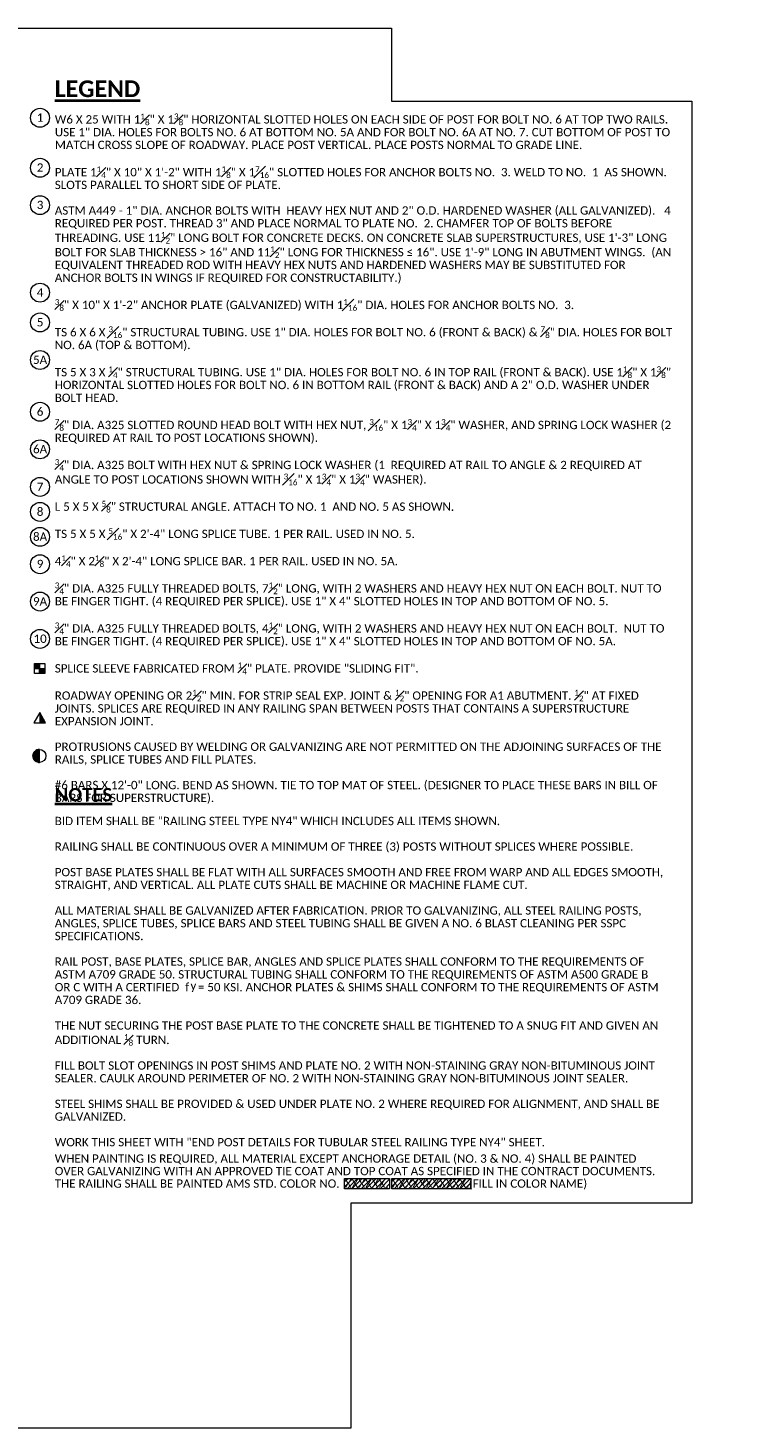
# Model space of a CAD drawing. Extents: x -497 to 946, y 46 to 361.
# Tile 19 of 20: x 258 to 421, y 46 to 361. Entities that reach past the tile are written whole.
import ezdxf
from ezdxf import colors
from ezdxf.entities.mleader import LeaderData, LeaderLine
from ezdxf.enums import TextEntityAlignment as Align
from ezdxf.math import Vec2, Vec3

# ---------------------------------------------------------------- set-up
doc = ezdxf.new("R2010")
doc.units = 0
doc.header["$MEASUREMENT"] = 0
doc.layers.add('B_ANNO_DESIGN_NOTES', color=1, linetype='Continuous', lineweight=18, true_color=0xff0000)
for name, color, linetype, lineweight in [('B_ANNO_DIM', 7, 'Continuous', 18), ('B_ANNO_SYMB', 7, 'Continuous', 18), ('B_ANNO_TEXT', 7, 'Continuous', 18), ('B_ANNO_TEXT_TITLE', 7, 'Continuous', 40)]:
    doc.layers.add(name, color=color, linetype=linetype, lineweight=lineweight)
doc.layers.add('B_ANNO_NOPLOT', color=47, linetype='Continuous', lineweight=18, plot=False)
doc.styles.add('Annotative', font='calibri.ttf', dxfattribs={"height": 0.0625})
doc.styles.get("Standard").update_dxf_attribs({"font": 'calibri.ttf'})
doc.styles.add('Title', font='calibrib.ttf', dxfattribs={"height": 0.125})

# ---------------------------------------------------------------- blocks, each defined once
blk = doc.blocks.new('SYM61')
at = {"layer": 'B_ANNO_SYMB'}
for points in [[(-1.19, 1.28), (-0.02, 1.28), (-0.02, 0.12), (-1.19, 0.12)], [(-1.19, 1.28), (-0.02, 1.28), (-0.02, 0.12), (-1.19, 0.12)], [(-0.03, 0.12), (1.14, 0.12), (1.14, -1.04), (-0.03, -1.04)], [(-0.03, 0.12), (1.14, 0.12), (1.14, -1.04), (-0.03, -1.04)]]:
    blk.add_hatch(color=256, dxfattribs=at).paths.add_polyline_path(points)
for p, q in [((-1.19, 0.12), (1.14, 0.12)), ((-1.19, 0.12), (1.14, 0.12)), ((-0.03, -1.04), (-0.03, 1.28)), ((-0.03, -1.04), (-0.03, 1.28))]:
    blk.add_line(p, q, dxfattribs=at)
at = {"layer": 'B_ANNO_SYMB', "flags": 128}
for points in [[(-1.19, 1.28), (1.14, 1.28), (1.14, -1.04), (-1.19, -1.04), (-1.19, 1.28)], [(-1.19, 1.28), (-0.02, 1.28), (-0.02, 0.12), (-1.19, 0.12), (-1.19, 1.28)], [(-1.19, 1.28), (1.14, 1.28), (1.14, -1.04), (-1.19, -1.04), (-1.19, 1.28)], [(-1.19, 1.28), (-0.02, 1.28), (-0.02, 0.12), (-1.19, 0.12), (-1.19, 1.28)], [(-0.03, 0.12), (1.14, 0.12), (1.14, -1.04), (-0.03, -1.04), (-0.03, 0.12)], [(-0.03, 0.12), (1.14, 0.12), (1.14, -1.04), (-0.03, -1.04), (-0.03, 0.12)]]:
    blk.add_lwpolyline(points, dxfattribs=at)
blk = doc.blocks.new('SYM32')
at = {"layer": 'B_ANNO_SYMB'}
blk.add_hatch(color=256, dxfattribs=at).paths.add_polyline_path([(0.03, 1.37), (0.03, -0.93), (1.36, -0.93)])
at = {"layer": 'B_ANNO_SYMB', "flags": 128}
for points in [[(-1.3, -0.93), (1.36, -0.93), (0.03, 1.37), (-1.3, -0.93)], [(0.03, 1.37), (0.03, -0.93), (1.36, -0.93), (0.03, 1.37)]]:
    blk.add_lwpolyline(points, dxfattribs=at)
blk = doc.blocks.new('SYM22')
at = {"layer": 'B_ANNO_SYMB'}
blk.add_hatch(color=256, dxfattribs=at).paths.add_polyline_path([(0.03, -1.46), (0.03, 1.44), (0.03, 1.45), (-0.25, 1.44), (-0.56, 1.36), (-0.84, 1.2), (-1.1, 0.96), (-1.27, 0.74), (-1.41, 0.43), (-1.47, 0.06), (-1.44, -0.28), (-1.37, -0.54), (-1.17, -0.88), (-0.99, -1.08), (-0.75, -1.26), (-0.51, -1.36), (-0.29, -1.43), (-0.17, -1.45)])
blk.add_line((0.03, -1.46), (0.03, 1.44), dxfattribs=at)
at = {"layer": 'B_ANNO_SYMB', "flags": 128}
blk.add_lwpolyline([(0.03, -1.46), (0.03, 1.44), (0.03, 1.45), (-0.25, 1.44), (-0.56, 1.36), (-0.84, 1.2), (-1.1, 0.96), (-1.27, 0.74), (-1.41, 0.43), (-1.47, 0.06), (-1.44, -0.28), (-1.37, -0.54), (-1.17, -0.88), (-0.99, -1.08), (-0.75, -1.26), (-0.51, -1.36), (-0.29, -1.43), (-0.17, -1.45), (0.03, -1.46)], dxfattribs=at)
at = {"layer": 'B_ANNO_SYMB'}
blk.add_circle((0, 0), 1.46, dxfattribs=at)
blk = doc.blocks.new('_Open30')
at = {"color": 0, "linetype": 'ByBlock', "lineweight": -2}
for p, q in [((-1, 0.27), (0, 0)), ((0, 0), (-1, -0.27)), ((0, 0), (-1, 0))]:
    blk.add_line(p, q, dxfattribs=at)
blk = doc.blocks.new('Nnumber in circle')
at = {"layer": 'B_ANNO_SYMB'}
blk.add_circle((0, 0), 2.13, dxfattribs=at)
at = {"layer": 'B_ANNO_TEXT', "style": 'Annotative'}
blk.add_attdef('#', text='', height=1.88, dxfattribs=at).set_placement((0.02, -0.89, -0.84), align=Align.CENTER)
blk = doc.blocks.new('*U33')
at = {"layer": 'B_ANNO_DESIGN_NOTES'}
h = blk.add_hatch(dxfattribs=at)
h.set_pattern_fill('ANSI31', color=256, scale=6)
h.set_pattern_definition([(45, (349.7064, 710.6728), (-0.53033, 0.53033), [])])
h.paths.add_polyline_path([(404.47, 410.35), (404.47, 412.67), (394.32, 412.67), (394.32, 410.35)])
h.paths.add_polyline_path([(422.78, 410.35), (422.78, 412.67), (405, 412.67), (405, 410.35)])
at = {"layer": 'B_ANNO_DESIGN_NOTES', "flags": 128}
for points in [[(394.32, 412.67), (404.47, 412.67), (404.47, 410.35), (394.32, 410.35), (394.32, 412.67)], [(405, 412.67), (422.78, 412.67), (422.78, 410.35), (405, 410.35), (405, 412.67)]]:
    blk.add_lwpolyline(points, dxfattribs=at)
at = {"layer": 'B_ANNO_NOPLOT', "flags": 128}
blk.add_lwpolyline([(0, 356.52), (0, 671.52), (404.91, 671.52), (404.91, 655.09), (472.5, 655.09), (472.5, 407.14), (395.71, 407.14), (395.71, 356.52)], close=True, dxfattribs=at)
at = {"layer": 'B_ANNO_TEXT', "insert": (329.1, 418.08, 0.84), "char_height": 1.875, "width": 136.7166, "attachment_point": 1, "line_spacing_factor": 0.9, "style": 'Annotative'}
blk.add_mtext('WHEN PAINTING IS REQUIRED, ALL MATERIAL EXCEPT ANCHORAGE DETAIL (NO. 3 & NO. 4) SHALL BE PAINTED OVER GALVANIZING WITH AN APPROVED TIE COAT AND TOP COAT AS SPECIFIED IN THE CONTRACT DOCUMENTS. THE RAILING SHALL BE PAINTED AMS STD. COLOR NO.                                            (FILL IN COLOR NAME)', dxfattribs=at)
at = {"layer": 'B_ANNO_TEXT', "style": 'Annotative'}
for tag, p in [('PAINT#', (394.39, 410.57)), ('PAINTNAME', (404.98, 410.58))]:
    blk.add_attdef(tag, p, '', height=1.88, dxfattribs=at)
blk = doc.blocks.new('*U189')
at = {"layer": 'B_ANNO_NOPLOT', "flags": 128}
blk.add_lwpolyline([(0, 0), (0, 315), (404.9096, 315), (404.9096, 298.569), (472.5, 298.569), (472.5, 50.6245), (395.7134, 50.6245), (395.7134, 0)], close=True, dxfattribs=at)
at = {"layer": 'B_ANNO_TEXT', "style": 'Annotative'}
blk.add_attdef('SHT#3', (165.4662, 92.8578), '', height=1.875, dxfattribs=at)
blk = doc.blocks.new('INS_RAILNY4_BASE')
at = {"layer": 'B_ANNO_NOPLOT', "flags": 128}
blk.add_lwpolyline([(0, 0), (0, 315), (404.90958, 315), (404.90958, 298.56895), (472.5, 298.56895), (472.5, 50.62451), (395.71344, 50.62451), (395.71344, 0)], close=True, dxfattribs=at)
ref = blk.add_blockref('Nnumber in circle', (325.78117, 294.80906, 0.84225))
ref.add_attrib('#', '1', dxfattribs={"layer": 'B_ANNO_DIM', "height": 1.875, "style": 'Annotative'}).set_placement((325.80193, 293.91958), align=Align.CENTER)
ref = blk.add_blockref('Nnumber in circle', (325.78117, 283.55803, 0.84225))
ref.add_attrib('#', '2', dxfattribs={"layer": 'B_ANNO_DIM', "height": 1.875, "style": 'Annotative'}).set_placement((325.80193, 282.66855), align=Align.CENTER)
ref = blk.add_blockref('Nnumber in circle', (325.78117, 275.14467, 0.84225))
ref.add_attrib('#', '3', dxfattribs={"layer": 'B_ANNO_DIM', "height": 1.875, "style": 'Annotative'}).set_placement((325.80193, 274.2552), align=Align.CENTER)
ref = blk.add_blockref('Nnumber in circle', (325.78117, 255.46265, 0.84225))
ref.add_attrib('#', '4', dxfattribs={"layer": 'B_ANNO_DIM', "height": 1.875, "style": 'Annotative'}).set_placement((325.80193, 254.57317), align=Align.CENTER)
ref = blk.add_blockref('Nnumber in circle', (325.78117, 248.7474, 0.84225))
ref.add_attrib('#', '5', dxfattribs={"layer": 'B_ANNO_DIM', "height": 1.875, "style": 'Annotative'}).set_placement((325.80193, 247.85792), align=Align.CENTER)
ref = blk.add_blockref('Nnumber in circle', (325.78117, 240.302, 0.84225))
ref.add_attrib('#', '5A', dxfattribs={"layer": 'B_ANNO_DIM', "height": 1.875, "style": 'Annotative'}).set_placement((325.80193, 239.41252), align=Align.CENTER)
ref = blk.add_blockref('Nnumber in circle', (325.78117, 228.64596, 0.84225))
ref.add_attrib('#', '6', dxfattribs={"layer": 'B_ANNO_DIM', "height": 1.875, "style": 'Annotative'}).set_placement((325.80193, 227.75648), align=Align.CENTER)
ref = blk.add_blockref('Nnumber in circle', (325.78117, 220.20556, 0.84225))
ref.add_attrib('#', '6A', dxfattribs={"layer": 'B_ANNO_DIM', "height": 1.875, "style": 'Annotative'}).set_placement((325.80193, 219.31608), align=Align.CENTER)
ref = blk.add_blockref('Nnumber in circle', (325.78117, 211.74455, 0.84225))
ref.add_attrib('#', '7', dxfattribs={"layer": 'B_ANNO_DIM', "height": 1.875, "style": 'Annotative'}).set_placement((325.80193, 210.85507), align=Align.CENTER)
ref = blk.add_blockref('Nnumber in circle', (325.78117, 206.12826, 0.84225))
ref.add_attrib('#', '8', dxfattribs={"layer": 'B_ANNO_DIM', "height": 1.875, "style": 'Annotative'}).set_placement((325.80193, 205.23878), align=Align.CENTER)
ref = blk.add_blockref('Nnumber in circle', (325.78117, 200.50848, 0.84225))
ref.add_attrib('#', '8A', dxfattribs={"layer": 'B_ANNO_DIM', "height": 1.875, "style": 'Annotative'}).set_placement((325.80193, 199.619), align=Align.CENTER)
ref = blk.add_blockref('Nnumber in circle', (325.78117, 194.35334, 0.84225))
ref.add_attrib('#', '9', dxfattribs={"layer": 'B_ANNO_DIM', "height": 1.875, "style": 'Annotative'}).set_placement((325.80193, 193.46387), align=Align.CENTER)
ref = blk.add_blockref('Nnumber in circle', (325.78117, 185.94239, 0.84225))
ref.add_attrib('#', '9A', dxfattribs={"layer": 'B_ANNO_DIM', "height": 1.875, "style": 'Annotative'}).set_placement((325.80193, 185.05291), align=Align.CENTER)
ref = blk.add_blockref('Nnumber in circle', (325.78117, 177.54142, 0.84225))
ref.add_attrib('#', '10', dxfattribs={"layer": 'B_ANNO_DIM', "height": 1.875, "style": 'Annotative'}).set_placement((325.80193, 176.65194), align=Align.CENTER)
at = {"lineweight": 25}
blk.add_blockref('SYM61', (325.7037, 170.76779), dxfattribs=at)
at = {"color": 7, "linetype": 'Continuous', "lineweight": 18}
for name, p in [('SYM32', (325.6933, 159.61959)), ('SYM22', (325.64998, 151.21396))]:
    blk.add_blockref(name, p, dxfattribs=at)
at = {"layer": 'B_ANNO_DIM', "style": 'Annotative'}
for tag, p in [('SHT#1', (80.44055, 92.85474)), ('SHT#2', (19.34454, 52.20393))]:
    blk.add_attdef(tag, p, '', height=1.875, dxfattribs=at)
at = {"layer": 'B_ANNO_TEXT', "char_height": 1.875, "attachment_point": 1, "line_spacing_factor": 0.92, "style": 'Annotative'}
for s, insert, width in [('\\A1;W6 X 25 WITH 1{\\H0.7x;\\S1#8;}" X 1{\\H0.7x;\\S3#8;}" HORIZONTAL SLOTTED HOLES ON EACH SIDE OF POST FOR BOLT NO. 6 AT TOP TWO RAILS. USE 1" DIA. HOLES FOR BOLTS NO. 6 AT BOTTOM NO. 5A AND FOR BOLT NO. 6A AT NO. 7. CUT BOTTOM OF POST TO MATCH CROSS SLOPE OF ROADWAY. PLACE POST VERTICAL. PLACE POSTS NORMAL TO GRADE LINE.\\P\\PPLATE 1{\\H0.7x;\\S1#4;}" X 10" X 1\'-2" WITH 1{\\H0.7x;\\S1#8;}" X 1{\\H0.7x;\\S7#16;}" SLOTTED HOLES FOR ANCHOR BOLTS NO.  3. WELD TO NO.  1  AS SHOWN.  SLOTS PARALLEL TO SHORT SIDE OF PLATE.\\P\\PASTM A449 - 1" DIA. ANCHOR BOLTS WITH  HEAVY HEX NUT AND 2" O.D. HARDENED WASHER (ALL GALVANIZED).   4 REQUIRED PER POST. THREAD 3" AND PLACE NORMAL TO PLATE NO.  2. CHAMFER TOP OF BOLTS BEFORE THREADING. USE 11{\\H0.7x;\\S1#2;}" LONG BOLT FOR CONCRETE DECKS. ON CONCRETE SLAB SUPERSTRUCTURES, USE 1\'-3" LONG BOLT FOR SLAB THICKNESS > 16" AND 11{\\H0.7x;\\S1#2;}" LONG FOR THICKNESS ≤ 16". USE 1\'-9" LONG IN ABUTMENT WINGS.  (AN EQUIVALENT THREADED ROD WITH HEAVY HEX NUTS AND HARDENED WASHERS MAY BE SUBSTITUTED FOR ANCHOR BOLTS IN WINGS IF REQUIRED FOR {\\A0;CONSTRUCTABILITY}.)\\P\\P{\\H0.7x;\\S3#8;}" X 10" X 1\'-2" ANCHOR PLATE (GALVANIZED) WITH 1{\\H0.7x;\\S1#16;}" DIA. HOLES FOR ANCHOR BOLTS NO.  3.\\P\\PTS 6 X 6 X {\\H0.7x;\\S3#16;}" STRUCTURAL TUBING. USE 1" DIA. HOLES FOR BOLT NO. 6 (FRONT & BACK) & {\\H0.7x;\\S7#8;}" DIA. HOLES FOR BOLT NO. 6A (TOP & BOTTOM).\\P\\PTS 5 X 3 X {\\H0.7x;\\S1#4;}" STRUCTURAL TUBING. USE 1" DIA. HOLES FOR BOLT NO. 6 IN TOP RAIL (FRONT & BACK). USE 1{\\H0.7x;\\S1#8;}" X 1{\\H0.7x;\\S3#8;}" HORIZONTAL SLOTTED HOLES FOR BOLT NO. 6 IN BOTTOM RAIL (FRONT & BACK) AND A 2" O.D. WASHER UNDER BOLT HEAD.\\P\\P{\\H0.7x;\\S7#8;}" DIA. A325 SLOTTED ROUND HEAD BOLT WITH HEX NUT, {\\H0.7x;\\S3#16;}" X 1{\\H0.7x;\\S3#4;}" X 1{\\H0.7x;\\S3#4;}" WASHER, AND SPRING LOCK WASHER (2 REQUIRED AT RAIL TO POST LOCATIONS SHOWN).\\P\\P{\\H0.7x;\\S3#4;}" DIA. A325 BOLT WITH HEX NUT & SPRING LOCK WASHER (1  REQUIRED AT RAIL TO ANGLE & 2 REQUIRED AT ANGLE TO POST LOCATIONS SHOWN WITH {\\H0.7x;\\S3#16;}" X 1{\\H0.7x;\\S3#4;}" X 1{\\H0.7x;\\S3#4;}" WASHER).\\P\\PL 5 X 5 X {\\H0.7x;\\S5#8;}" STRUCTURAL ANGLE. ATTACH TO NO. 1  AND NO. 5 AS SHOWN.\\P\\PTS 5 X 5 X {\\H0.7x;\\S5#16;}" X 2\'-4" LONG SPLICE TUBE. 1 PER RAIL. USED IN NO. 5.\\P\\P4{\\H0.7x;\\S1#4;}" X 2{\\H0.7x;\\S1#8;}" X 2\'-4" LONG SPLICE BAR. 1 PER RAIL. USED IN NO. 5A.\\P\\P{\\H0.7x;\\S3#4;}" DIA. A325 FULLY THREADED BOLTS, 7{\\H0.7x;\\S1#2;}" LONG, WITH 2 WASHERS AND HEAVY HEX NUT ON EACH BOLT. NUT TO BE FINGER TIGHT. (4 REQUIRED PER SPLICE). USE 1" X 4" SLOTTED HOLES IN TOP AND BOTTOM OF NO. 5. \\P\\P{\\H0.7x;\\S3#4;}" DIA. A325 FULLY THREADED BOLTS, 4{\\H0.7x;\\S1#2;}" LONG, WITH 2 WASHERS AND HEAVY HEX NUT ON EACH BOLT.  NUT TO BE FINGER TIGHT. (4 REQUIRED PER SPLICE). USE 1" X 4" SLOTTED HOLES IN TOP AND BOTTOM OF NO. 5A.\\P\\PSPLICE SLEEVE FABRICATED FROM {\\H0.7x;\\S1#4;}" PLATE. PROVIDE "SLIDING FIT".\\P\\PROADWAY OPENING OR 2{\\H0.7x;\\S1#2;}" MIN. FOR STRIP SEAL EXP. JOINT & {\\H0.7x;\\S1#2;}" OPENING FOR A1 ABUTMENT. {\\H0.7x;\\S1#2;}" AT FIXED JOINTS. SPLICES ARE REQUIRED IN ANY RAILING SPAN BETWEEN POSTS THAT CONTAINS A SUPERSTRUCTURE EXPANSION JOINT.\\P\\PPROTRUSIONS CAUSED BY WELDING OR GALVANIZING ARE NOT PERMITTED ON THE ADJOINING SURFACES OF THE RAILS, SPLICE TUBES AND FILL PLATES.\\P\\P#6 BARS X 12\'-0" LONG. BEND AS SHOWN. TIE TO TOP MAT OF STEEL. (DESIGNER TO PLACE THESE BARS IN BILL OF BARS FOR SUPERSTRUCTURE).', (329.11029, 295.75784, 0.84225), 139.1512546), ('\\A1;BID ITEM SHALL BE "RAILING STEEL TYPE NY4" WHICH INCLUDES ALL ITEMS SHOWN.\\P\\PRAILING SHALL BE CONTINUOUS OVER A MINIMUM OF THREE (3) POSTS WITHOUT SPLICES WHERE POSSIBLE.\\P\\PPOST BASE PLATES SHALL BE FLAT WITH ALL SURFACES SMOOTH AND FREE FROM WARP AND ALL EDGES SMOOTH, STRAIGHT, AND VERTICAL. ALL PLATE CUTS SHALL BE MACHINE OR MACHINE FLAME CUT.\\P\\PALL MATERIAL SHALL BE GALVANIZED AFTER FABRICATION. PRIOR TO GALVANIZING, ALL STEEL RAILING POSTS, ANGLES, SPLICE TUBES, SPLICE BARS AND STEEL TUBING SHALL BE GIVEN A NO. 6 BLAST CLEANING PER SSPC SPECIFICATIONS.\\P\\P\\pxt27;RAIL POST, BASE PLATES, SPLICE BAR, ANGLES AND SPLICE PLATES SHALL CONFORM TO THE REQUIREMENTS OF ASTM A709 GRADE 50. STRUCTURAL TUBING SHALL CONFORM TO THE REQUIREMENTS OF ASTM A500 GRADE B OR C WITH A CERTIFIED  f   = 50 KSI. ANCHOR PLATES & SHIMS SHALL CONFORM TO THE REQUIREMENTS OF ASTM A709 GRADE 36.\\P\\ptz;\\PTHE NUT SECURING THE POST BASE PLATE TO THE CONCRETE SHALL BE TIGHTENED TO A SNUG FIT AND GIVEN AN ADDITIONAL {\\H0.7x;\\S1#8;} TURN.\\P\\P{\\A0;FILL BOLT SLOT OPENINGS IN POST SHIMS AND PLATE NO. 2 WITH NON-STAINING GRAY NON-BITUMINOUS JOINT SEALER. CAULK AROUND PERIMETER OF NO. 2 WITH NON-STAINING GRAY NON-BITUMINOUS JOINT SEALER.\\P\\PSTEEL SHIMS SHALL BE PROVIDED & USED UNDER PLATE NO. 2 WHERE REQUIRED FOR ALIGNMENT, AND SHALL BE GALVANIZED.\\P\\PWORK THIS SHEET WITH "END POST DETAILS FOR TUBULAR STEEL RAILING TYPE NY4" SHEET.}', (329.09966, 137.51565, 0.84225), 136.7166287)]:
    blk.add_mtext(s, dxfattribs=dict(at, insert=insert, width=width))
at = {"layer": 'B_ANNO_TEXT', "insert": (359.63842, 100.4715), "char_height": 1.875, "attachment_point": 1, "line_spacing_factor": 0.92, "style": 'Annotative'}
blk.add_mtext('y', dxfattribs=at)
at = {"layer": 'B_ANNO_TEXT', "style": 'Annotative'}
for tag, p in [('BAR5', (196.47341, 241.43208)), ('ANGLE', (24.21533, 220.7279)), ('BAR4', (251.66592, 195.49582)), ('BAR1', (81.54814, 191.58835)), ('BAR2', (49.87488, 181.6676)), ('BAR3', (106.91781, 175.41599))]:
    blk.add_attdef(tag, p, '', height=1.875, dxfattribs=at)
at = {"layer": 'B_ANNO_TEXT_TITLE', "insert": (329.11029, 303.2017, 0.84225), "char_height": 3.75, "attachment_point": 1, "line_spacing_factor": 0.8, "style": 'Title'}
blk.add_mtext('{\\LLEGEND}', dxfattribs=at)
at = {"layer": 'B_ANNO_TEXT_TITLE', "insert": (329.09966, 144.00534, 0.84225), "char_height": 3, "width": 32.6779615, "attachment_point": 1, "style": 'Title'}
blk.add_mtext('{\\LNOTES}', dxfattribs=at)
at = {"layer": 'B_ANNO_DIM'}
ml = blk.add_multileader_mtext('Standard', dxfattribs=at)
ml.set_content('\\A1;PROVIDE {\\H0.7x;\\S1#2;}" DIA. DRAIN\\PHOLES IN BOTH ENDS OF ALL RAIL SECT.\'S CLEAR OF SPLICE TUBES', color=256)
ml.set_leader_properties()
ml.set_arrow_properties(name='OPEN30')
ml.build(insert=Vec2(0, 0))
ml.multileader.update_dxf_attribs({"text_right_attachment_type": 3, "dogleg_length": 0.0625, "arrow_head_size": 1.875, "scale": 30})
ctx = ml.context
ctx.base_point, ctx.scale, ctx.char_height, ctx.arrow_head_size, ctx.landing_gap_size, ctx.plane_origin = Vec3(133.81819, 207.28318), 30, 1.875, 1.875, 0.9375, Vec3(167.3758, 210.36433)
ctx.right_attachment = 3
notes = []
notes.append((ctx, [(0, (1, 1, 0), (166.47233, 198.47506), (-1, 0), 2.43761, [(0, [(164.75176, 211.04679), (166.47233, 198.47506), (166.47233, 198.47506)], 0, [])])]))
ctx.mtext.insert, ctx.mtext.width, ctx.mtext.line_spacing_factor, ctx.mtext.flow_direction = Vec3(134.75569, 208.23438), 29.2358494, 0.92, 5
ml = blk.add_multileader_mtext('Standard', dxfattribs=at)
ml.set_content('S6', color=256)
ml.set_leader_properties()
ml.set_arrow_properties(name='OPEN30')
ml.build(insert=Vec2(0, 0))
ml.multileader.update_dxf_attribs({"text_right_attachment_type": 3, "dogleg_length": 0.0625, "arrow_head_size": 1.875, "scale": 30})
ctx = ml.context
ctx.base_point, ctx.scale, ctx.char_height, ctx.arrow_head_size, ctx.landing_gap_size, ctx.plane_origin = Vec3(247.9121, 196.44423), 30, 1.875, 1.875, 0.9375, Vec3(209.3, 196.44423)
ctx.right_attachment = 3
notes.append((ctx, [(0, (1, 1, 0), (246.0371, 196.44423), (1, 0), 1.875, [(1, [(209.3, 196.44423), (245.42698, 196.44423), (245.64884, 196.44423), (237.6483, 196.44423)], 0, [])])]))
ctx.mtext.insert, ctx.mtext.width, ctx.mtext.line_spacing_factor, ctx.mtext.flow_direction = Vec3(248.8496, 197.39543), 2.6350962, 0.92, 5
for ctx, leaders in notes:
    for number, flags, end, landing, length, lines in leaders:
        leader = LeaderData()
        leader.index, (leader.has_last_leader_line, leader.has_dogleg_vector, leader.attachment_direction) = number, flags
        leader.last_leader_point, leader.dogleg_vector, leader.dogleg_length = Vec3(end), Vec3(landing), length
        for number, points, colour, breaks in lines:
            line = LeaderLine()
            line.index, line.vertices, line.color, line.breaks = number, Vec3.list(points), colors.encode_raw_color(colour), breaks
            leader.lines.append(line)
        ctx.leaders.append(leader)

msp = doc.modelspace()

# ---------------------------------------------------------------- block references
msp.add_blockref('INS_RAILNY4_BASE', (-65.48, 45.78))

# ---------------------------------------------------------------- next in the draw order: block references
msp.add_blockref('*U33', (-65.48, -310.74)).add_auto_attribs({'PAINT#': 'XXXXXX,', 'PAINTNAME': 'XXXXXXXXXXX.'})

# ---------------------------------------------------------------- next in the draw order: block references
at = {"layer": 'B_ANNO_DIM'}
msp.add_blockref('*U189', (-65.48, 45.78), dxfattribs=at)

doc.saveas('drawing.dxf')
